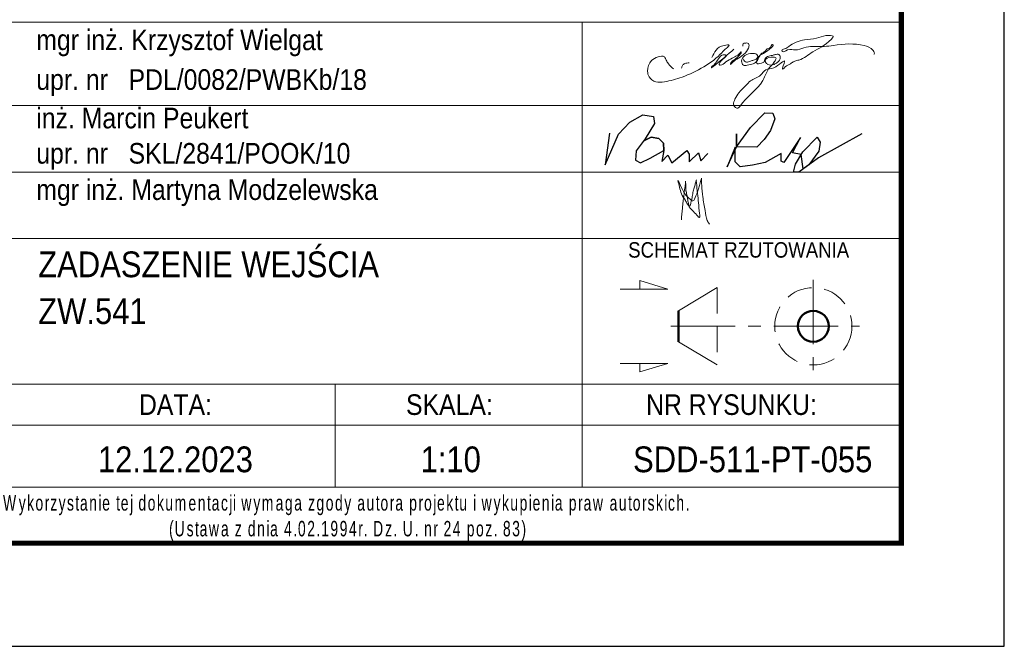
# Model space of a CAD drawing. Header units: millimetres. Extents: x -853 to -247, y 10927 to 11422.
# Tile 51 of 59: x -349 to -253, y 10927 to 10988. Entities that reach past the tile are written whole.
import ezdxf
from ezdxf.enums import TextEntityAlignment as Align

# ---------------------------------------------------------------- set-up
doc = ezdxf.new("R2010")
doc.units = ezdxf.units.MM
doc.header["$LTSCALE"] = 10
doc.linetypes.add('HIDDEN', pattern=[0.375, 0.25, -0.125])
doc.linetypes.add('MITTE', pattern=[2, 1.25, -0.25, 0.25, -0.25])
doc.layers.add('_FORMATKA', color=8, linetype='Continuous', plot=False)
for name, color, linetype, lineweight in [('_RAMKA', 7, 'Continuous', 35), ('_Tabelka', 7, 'Continuous', 25), ('PS_DIM', 4, 'Continuous', 13), ('PS_Hidden', 2, 'HIDDEN', 9), ('PS_MIDLINE', 5, 'MITTE', 13), ('PS_Pos', 1, 'Continuous', 15), ('PS_SOLID', 7, 'Continuous', 30), ('PS_TEXT', 3, 'Continuous', 18)]:
    doc.layers.add(name, color=color, linetype=linetype, lineweight=lineweight)
doc.styles.add('gil', font='txt', dxfattribs={"width": 0.9})

# ---------------------------------------------------------------- blocks, each defined once
blk = doc.blocks.new('A$C077725B1')
at = {"layer": 'PS_SOLID', "color": 5, "lineweight": 25}
for points in [[(26.25, 3.91), (21.8, 1.47), (19.81, 0), (19.26, 0), (19.47, 0.79), (20.21, 2.08), (21.68, 3.55), (21.99, 3.05), (21.86, 2.14), (20.81, 0.74), (20.25, 0.33), (20.03, 1.78), (19.17, 1.98), (19.96, 3.54), (18.27, 0.97), (18, 1.12), (18, 1.91), (16.37, 0.97), (15.05, 0.72), (13.81, 0.54), (13.29, 1.06), (13.29, 2.56), (12.47, 0.52), (13.42, 2.59), (13.42, 3.89), (13.42, 2.59), (14.85, 4.56), (16.34, 6.04), (17.15, 6.01), (17.36, 5.44), (16.89, 4.25), (16.25, 3.31), (15.51, 2.56), (13.42, 2.59)], [(0.45, 3.96), (0, 0.74), (1.35, 3.86), (2.53, 5.09), (3.87, 5.86), (4.96, 5.66), (5.03, 4.97), (4.09, 3.39), (3.17, 2.17), (3.12, 1.2), (3.6, 0.93), (4.61, 1.41), (5.99, 2.21), (5.97, 2.95), (5.49, 3.43), (4.71, 3.58), (3.95, 3.2), (4.71, 3.58), (5.49, 3.43), (5.97, 2.95), (5.99, 2.21), (5.79, 1.09), (6.4, 1.71), (6.83, 0.96), (8.36, 2.21), (8.58, 1.82), (8.58, 1.03), (9.53, 1.97), (9.77, 1.14), (10.51, 1.89)]]:
    blk.add_lwpolyline(points, dxfattribs=at)
blk = doc.blocks.new('tabela_rys')
at = {"layer": '_Tabelka', "color": 251, "lineweight": 15}
for p, q in [((21.617, 58.324), (131.619, 58.324)), ((21.617, 58.324), (131.619, 58.324)), ((100.617, 58.324), (100.617, 37.331)), ((21.617, 50.244), (131.619, 50.244)), ((21.617, 43.788), (131.619, 43.788)), ((21.617, 37.331), (131.619, 37.331)), ((21.617, 37.331), (131.619, 37.331)), ((21.617, 37.331), (131.619, 37.331)), ((21.617, 37.331), (131.619, 37.331)), ((21.617, 37.331), (131.619, 37.331)), ((21.617, 37.331), (131.619, 37.331)), ((21.617, 37.331), (131.619, 37.331)), ((21.617, 37.331), (131.619, 37.331)), ((100.617, 37.331), (100.617, 13.22)), ((21.617, 23.22), (131.619, 23.22)), ((131.619, 23.22), (21.617, 23.22)), ((76.617, 23.22), (76.617, 13.22)), ((21.617, 19.22), (131.619, 19.22)), ((21.617, 13.22), (131.619, 13.22))]:
    blk.add_line(p, q, dxfattribs=at)
at = {"layer": '_Tabelka', "color": 251, "lineweight": 30}
blk.add_lwpolyline([(131.619, 123.55), (21.617, 123.55), (21.617, 7.769), (131.619, 7.769)], close=True, dxfattribs=at)
at = {"layer": 'PS_DIM', "color": 5, "true_color": 0x1d16e9}
for points in [[(116.267, 54.778), (116.395, 54.557), (116.576, 54.452), (116.963, 54.556), (117.271, 54.638), (117.58, 54.816), (117.657, 55.105), (117.194, 55.297), (116.428, 55.092), (116.183, 54.847), (116.107, 54.564), (116.283, 54.147), (116.647, 54.147), (117.636, 54.623), (118.013, 55.277), (118.301, 55.444), (118.596, 55.738), (118.911, 55.92), (119.04, 56.143), (119.091, 56.157), (118.237, 55.303), (117.837, 55.072), (117.567, 54.605), (117.567, 54.35), (118.025, 54.35), (118.296, 54.506), (118.352, 54.716), (118.625, 54.99), (119.089, 55.114), (119.382, 55.193), (119.718, 55.193), (119.863, 54.941), (119.563, 54.422), (119.251, 54.241), (118.633, 54.241), (118.445, 54.429), (118.389, 54.638), (119.458, 54.796), (119.298, 54.519), (119.176, 54.309), (118.994, 54.126), (118.153, 52.671), (115.925, 50.15), (115.75, 49.975), (115.516, 50.038), (115.329, 50.361), (115.462, 50.857), (115.827, 51.49), (116.51, 52.173), (116.972, 52.634), (117.942, 53.195), (118.449, 53.702), (119.242, 53.914), (120.281, 54.514), (120.083, 53.776), (120.47, 54.094), (120.718, 54.237), (120.959, 54.377), (121.277, 54.56), (121.662, 54.663), (123.034, 55.455), (124.83, 56.691), (124.988, 56.964), (124.746, 57.028), (124.288, 57.028), (123.367, 56.781), (122.223, 56.609), (121.396, 56.387), (120.688, 55.978), (120.265, 55.734), (120.024, 55.595), (120.05, 55.499), (120.566, 55.638), (121.344, 55.638), (122.151, 55.854), (123.026, 55.971), (124.107, 55.971), (125.015, 56.083), (128.002, 56.083), (128.89, 55.57), (128.975, 55.254), (128.949, 55.228)], [(109.485, 53.8), (108.993, 54.292), (108.789, 54.646), (108.604, 54.966), (107.985, 54.966), (107.358, 54.604), (106.973, 53.574), (107.118, 53.035), (107.768, 52.545), (108.617, 52.545), (110.316, 53), (114.183, 55.371), (114.626, 55.814), (114.897, 56.085), (114.409, 56.085), (113.226, 54.901)], [(115.363, 55.7), (113.223, 53.93), (113.179, 53.905), (113.179, 53.979), (113.332, 54.132), (113.559, 54.359), (114.452, 55.166), (114.545, 55.141), (113.987, 54.42), (113.952, 54.18), (114.031, 54.159), (114.583, 54.477), (115.189, 54.827), (115.457, 54.982), (115.734, 55.142), (115.953, 55.361), (116.043, 55.451), (116.06, 55.385), (116.02, 55.285), (115.287, 54.609), (115.062, 54.384), (115.02, 54.227), (115.14, 54.347), (115.641, 54.75), (116.773, 55.824), (116.82, 55.998), (116.82, 56.171), (116.686, 56.304), (116.503, 56.304), (116.263, 56.24), (116.227, 56.108), (116.227, 56.003)], [(111.022, 54.376), (110.576, 54.311), (110.367, 54.141), (110.276, 53.863)], [(109.916, 42.985), (110.363, 42.101), (110.655, 41.594), (111.095, 41.154), (111.381, 40.989), (111.658, 41.467), (111.964, 42.251), (112.076, 42.757), (112.199, 43.186)], [(112.199, 43.186), (112.226, 42.5), (112.329, 41.377), (112.563, 40.056), (112.77, 39.097), (112.984, 38.727)], [(111.706, 43.01), (111.789, 41.967), (111.901, 41.032), (111.995, 40.027), (111.995, 39.379), (111.654, 39.72), (111.222, 40.152), (110.844, 40.684), (110.647, 41.025), (110.263, 41.69), (110.076, 42.333), (109.916, 42.985)], [(110.259, 39.14), (110.353, 40.274), (110.426, 40.937), (110.495, 41.467), (110.591, 42.258), (110.647, 42.752), (110.647, 42.895)], [(110.647, 42.895), (110.685, 42.379), (110.685, 42.144), (110.7, 41.974), (110.714, 41.904), (110.762, 41.676), (110.807, 41.474), (110.84, 41.291), (110.915, 40.879), (111.01, 40.526), (111.039, 40.474), (111.145, 40.656), (111.217, 40.95), (111.293, 41.275), (111.376, 41.81), (111.503, 42.257), (111.604, 42.655), (111.711, 43.027)]]:
    blk.add_spline(points, degree=3, dxfattribs=at)
at = {"layer": 'PS_Hidden'}
blk.add_line((113.733, 32.575), (113.733, 25.075), dxfattribs=at)
blk.add_circle((123.066, 28.825), 3.75, dxfattribs=at)
at = {"layer": 'PS_MIDLINE', "ltscale": 0.5}
for p, q in [((123.066, 33.325), (123.066, 24.325)), ((109.233, 28.825), (127.566, 28.825))]:
    blk.add_line(p, q, dxfattribs=at)
at = {"layer": 'PS_Pos'}
for p, q in [((109.983, 30.325), (113.733, 32.575)), ((113.733, 25.075), (109.983, 27.325))]:
    blk.add_line(p, q, dxfattribs=at)
at = {"layer": 'PS_Pos', "lineweight": 50}
blk.add_line((109.983, 27.325), (109.983, 30.325), dxfattribs=at)
at = {"layer": 'PS_SOLID', "lineweight": 50}
blk.add_line((109.983, 30.325), (109.983, 27.325), dxfattribs=at)
blk.add_circle((123.066, 28.825), 1.5, dxfattribs=at)
blk.add_circle((123.066, 28.825), 1.5, dxfattribs=at)
at = {"layer": 'PS_TEXT', "color": 7}
for p, q in [((108.951, 32.437), (106.217, 33.258)), ((106.217, 33.258), (106.217, 32.437)), ((108.951, 32.437), (104.304, 32.437)), ((108.951, 25.213), (104.304, 25.213)), ((108.951, 25.213), (106.217, 24.393)), ((106.217, 24.393), (106.217, 25.213))]:
    blk.add_line(p, q, dxfattribs=at)
at = {"layer": 'PS_Pos', "color": 7, "xscale": 0.9500000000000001, "yscale": 0.9500000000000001, "zscale": 0.9500000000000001}
blk.add_blockref('A$C077725B1', (102.85, 43.788), dxfattribs=at)
at = {"layer": '_Tabelka', "color": 7, "style": 'gil', "width": 0.9}
for s, p in [('mgr inż. Krzysztof Wielgat', (47.601, 56.618)), ('upr. nr   PDL/0082/PWBKb/18 ', (47.601, 52.765)), ('inż. Marcin Peukert', (47.601, 49.029)), ('upr. nr   SKL/2841/POOK/10 ', (47.601, 45.609)), ('mgr inż. Martyna Modzelewska', (47.601, 42.082))]:
    blk.add_text(s, height=2, dxfattribs=at).set_placement(p, align=Align.MIDDLE_LEFT)
at = {"layer": '_Tabelka', "color": 251, "style": 'gil', "width": 0.9}
for s, p in [('DATA:', (61.116, 21.22)), ('SKALA:', (87.725, 21.22)), ('NR RYSUNKU:', (115.118, 21.22))]:
    blk.add_text(s, height=2, dxfattribs=at).set_placement(p, align=Align.MIDDLE)
at = {"layer": '_Tabelka', "color": 7, "lineweight": 13, "insert": (22.628, 10.21), "char_height": 1.5, "attachment_point": 4, "style": 'gil'}
blk.add_mtext_dynamic_manual_height_columns('\\pi19.101;{\\W0.7;\\T1.2;Wykorzystanie tej dokumentacji wymaga zgody autora projektu i wykupienia praw autorskich.\\P\\pi35.865;(Ustawa z dnia 4.02.1994r. Dz. U. nr 24 poz. 83)}', width=107.59362, gutter_width=12.5, heights=[0], dxfattribs=at)
at = {"layer": '_Tabelka', "color": 7, "style": 'gil', "width": 0.9}
for p in [(47.788, 34.834), (47.788, 30.292), (47.788, 26.062)]:
    blk.add_attdef('NAZWA_RYS:', text='', height=2.5, dxfattribs=at).set_placement(p, align=Align.MIDDLE_LEFT)
blk.add_attdef('FORMAT', text='', height=2.5, dxfattribs=at).set_placement((33.116, 15.911), align=Align.MIDDLE)
at = {"layer": '_Tabelka', "color": 7, "style": 'gil', "width": 0.9, "flags": 8}
for tag, p in [('DATA', (61.115, 15.911)), ('SKALA', (87.85, 15.911)), ('NR_RYSUNKU', (117.184, 15.911))]:
    blk.add_attdef(tag, text='', height=2.5, dxfattribs=at).set_placement(p, align=Align.MIDDLE)
at = {"layer": 'PS_TEXT', "color": 7, "insert": (100.878, 36.983), "char_height": 1.5, "width": 31.00282, "attachment_point": 1, "style": 'gil'}
blk.add_mtext('\\pi4.2099;SCHEMAT RZUTOWANIA', dxfattribs=at)
blk = doc.blocks.new('*U99')
at = {"layer": '_FORMATKA', "lineweight": -3}
blk.add_lwpolyline([(-594, 0), (0, 0), (0, 420), (-594, 420)], close=True, dxfattribs=at)
at = {"layer": '_RAMKA', "lineweight": -3, "const_width": 0.5}
blk.add_lwpolyline([(-564, 10), (-10, 10), (-10, 410), (-564, 410)], close=True, dxfattribs=at)

msp = doc.modelspace()

# ---------------------------------------------------------------- block references
at = {"layer": 'PS_DIM'}
msp.add_blockref('*U99', (-252.927, 10926.823), dxfattribs=at)
at = {"layer": 'PS_DIM', "color": 7}
ref = msp.add_blockref('tabela_rys', (-394.545, 10929.055), dxfattribs=at)
ref.add_attrib('DATA', '12.12.2023', dxfattribs={"layer": '_Tabelka', "color": 7, "height": 2.5, "style": 'gil', "width": 0.9, "flags": 8}).set_placement((-333.431, 10944.966), align=Align.MIDDLE)
ref.add_attrib('SKALA', '1:10', dxfattribs={"layer": '_Tabelka', "color": 7, "height": 2.5, "style": 'gil', "width": 0.9, "flags": 8}).set_placement((-306.696, 10944.966), align=Align.MIDDLE)
ref.add_attrib('NR_RYSUNKU', 'SDD-511-PT-055', dxfattribs={"layer": '_Tabelka', "color": 7, "height": 2.5, "style": 'gil', "width": 0.9, "flags": 8}).set_placement((-277.362, 10944.966), align=Align.MIDDLE)
ref.add_attrib('NAZWA_RYS:', 'ZADASZENIE WEJŚCIA', dxfattribs={"layer": '_Tabelka', "color": 7, "height": 2.5, "style": 'gil', "width": 0.9}).set_placement((-346.757, 10963.888), align=Align.MIDDLE_LEFT)
ref.add_attrib('NAZWA_RYS:', 'ZW.541', dxfattribs={"layer": '_Tabelka', "color": 7, "height": 2.5, "style": 'gil', "width": 0.9}).set_placement((-346.757, 10959.347), align=Align.MIDDLE_LEFT)

doc.saveas('drawing.dxf')
